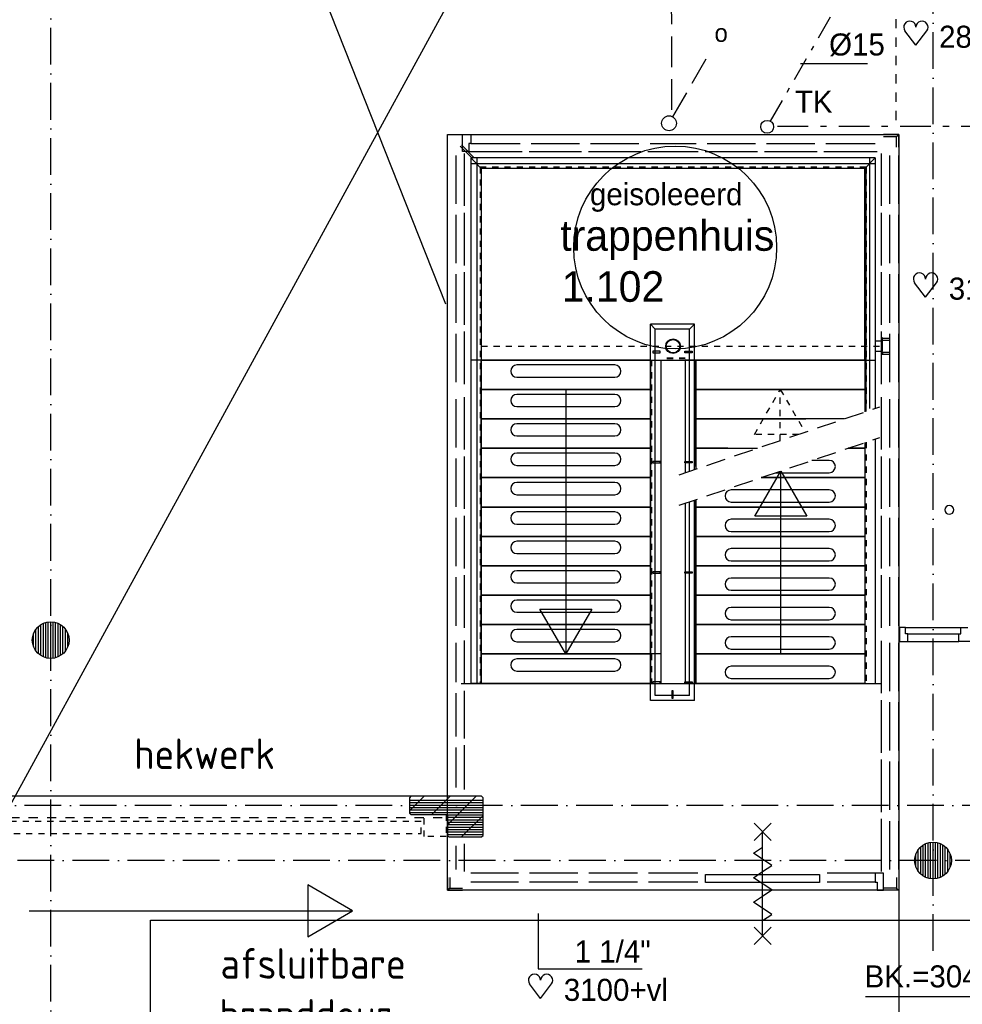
# Model space of a CAD drawing. Extents: x -41378 to 114803, y -24080 to 82188.
# Tile 70 of 137: x 49738 to 57430, y 43453 to 51493. Entities that reach past the tile are written whole.
import ezdxf
from ezdxf.enums import TextEntityAlignment as Align

# ---------------------------------------------------------------- set-up
doc = ezdxf.new("R2010")
doc.units = 0
doc.header["$LTSCALE"] = 50
for name, pattern in [('2322102', [45, 5, -2, 5, -2, 5, -2, 5, -2, 5, -2, 5, -5]), ('2322107', [2000, 1000, 1000]), ('2322109', [10, 5, -2, 1, -2]), ('DASHDOT', [9, 6, -1.5, 0, -1.5]), ('DASHED', [3, 1.5, -1.5]), ('HIDDEN', [2, 1, -1]), ('HIDDEN2', [4.7625, 3.175, -1.5875])]:
    doc.linetypes.add(name, pattern=pattern)
doc.layers.get('0').update_dxf_attribs({"linetype": 'CONTINUOUS'})
for name, color, linetype in [('AL$1----_ALGEMEEN', 7, 'CONTINUOUS'), ('AL$1----_MAATVOERING', 7, 'CONTINUOUS'), ('AL$1----_TEKST', 7, 'CONTINUOUS'), ('AL$2----_RENVOOI', 7, 'CONTINUOUS'), ('AL$7----_STRAMIEN', 1, 'DASHDOT'), ('AL23----_VLOEREN', 4, 'CONTINUOUS'), ('AL24----_TRAPPEN', 7, 'CONTINUOUS'), ('AL28----_KONSTRUKTIE', 3, 'CONTINUOUS'), ('AL29----_BOVENBOUW', 7, 'CONTINUOUS'), ('AL32----_BINNENKOZ', 7, 'CONTINUOUS'), ('AL32----_DRAAIRICHTING', 1, 'CONTINUOUS'), ('AL34----_BALUSTRADES', 4, 'DASHED'), ('AL65----_BEVEILIGING', 7, 'CONTINUOUS'), ('ALXA1---_RASTER50', 12, 'CONTINUOUS'), ('ALXAA---_GEWBETON', 12, 'CONTINUOUS'), ('ALXAB---_PREFABBETON', 1, 'CONTINUOUS'), ('BL$4----', 7, 'CONTINUOUS'), ('BOUW', 8, 'CONTINUOUS'), ('HEKWERKEN', 1, 'CONTINUOUS'), ('TRAPBEKLEDIG', 7, 'CONTINUOUS'), ('WL5233--', 4, 'CONTINUOUS'), ('WL524---', 4, 'CONTINUOUS'), ('WL531---', 4, 'CONTINUOUS'), ('WL561---', 4, 'CONTINUOUS'), ('WL561---_AANVOER', 4, 'CONTINUOUS'), ('WL5627--', 4, 'CONTINUOUS'), ('WL570---', 3, 'CONTINUOUS'), ('WM570---', 1, 'CONTINUOUS')]:
    doc.layers.add(name, color=color, linetype=linetype)
doc.layers.get('0').freeze()
doc.styles.add('BURO-018', font='BUROFONT.shx', dxfattribs={"height": 90})
doc.styles.add('BURO-025', font='BUROFONT.shx', dxfattribs={"height": 250})
doc.styles.get("Standard").update_dxf_attribs({"font": 'ISOCP'})

# ---------------------------------------------------------------- blocks, each defined once
blk = doc.blocks.new('LDV1123')
at = {"color": 0, "linetype": 'CONTINUOUS'}
for p, q in [((6.75, 11.691), (5.812, 10.068)), ((5.437, 9.418), (4.5, 7.794)), ((1.562, 2.706), (2.5, 4.33)), ((0.25, 0.433), (1.187, 2.057))]:
    blk.add_line(p, q, dxfattribs=at)
blk.add_lwpolyline([(6.75, 11.691, 0, 1, 0), (5.5, 9.526, 1, 1, 0)], format="xyseb", dxfattribs=at)
blk.add_circle((0, 0), 0.5, dxfattribs=at)
at = {"color": 0, "linetype": 'CONTINUOUS', "style": 'BURO-018'}
blk.add_attdef('LD_TEXT1', text='', height=1.8, dxfattribs=at).set_placement((3.5, 6.062), align=Align.MIDDLE)
blk = doc.blocks.new('LDV1109')
at = {"color": 0, "linetype": 'CONTINUOUS'}
for p, q in [((5.875, 10.176), (6.75, 11.691)), ((5.312, 9.202), (5.5, 9.526)), ((4, 6.928), (4.937, 8.552)), ((3.437, 5.954), (3.625, 6.279)), ((2.125, 3.681), (3.062, 5.304)), ((1.562, 2.706), (1.75, 3.031)), ((0.25, 0.433), (1.187, 2.057))]:
    blk.add_line(p, q, dxfattribs=at)
blk.add_lwpolyline([(6.75, 11.691, 0, 1, 0), (5.5, 9.526, 1, 1, 0)], format="xyseb", dxfattribs=at)
blk.add_circle((0, 0), 0.5, dxfattribs=at)
blk = doc.blocks.new('HART')
at = {"color": 1}
for q in [(-39.7, 52.4), (39.7, 52.4)]:
    blk.add_line((0, 0), q, dxfattribs=at)
for centre, start, end in [((-22.1, 65.7), 0, 217.1867), ((22.1, 65.7), 322.8133, 180)]:
    blk.add_arc(centre, 22.1, start, end, dxfattribs=at)

msp = doc.modelspace()

# ---------------------------------------------------------------- linework, layer by layer
at = {"layer": 'AL$1----_ALGEMEEN', "color": 8}
for p, q in [((54884.8, 48713.8), (53504.8, 48713.8)), ((53504.8, 48713.8), (54884.8, 48713.8)), ((53504.8, 48473.8), (53504.8, 48713.8)), ((54884.8, 48713.8), (54884.8, 48473.8)), ((56634.8, 48713.8), (55254.8, 48713.8)), ((55254.8, 48713.8), (56634.8, 48713.8)), ((55254.8, 48473.8), (55254.8, 48713.8)), ((56634.8, 48713.8), (56634.8, 48673.8)), ((56634.8, 48713.8), (56634.8, 48473.8)), ((56634.8, 48513.8), (56634.8, 48473.8)), ((53504.8, 48473.8), (54884.8, 48473.8)), ((53504.8, 48473.8), (54884.8, 48473.8)), ((53504.8, 48473.8), (54884.8, 48473.8)), ((53504.8, 48233.8), (53504.8, 48473.8)), ((54884.8, 48473.8), (53504.8, 48473.8)), ((54884.8, 48473.8), (54884.8, 48233.8)), ((55254.8, 48473.8), (56634.8, 48473.8)), ((55254.8, 48473.8), (56634.8, 48473.8)), ((55254.8, 48473.8), (56634.8, 48473.8)), ((56634.8, 48473.8), (55254.8, 48473.8)), ((55254.8, 48233.8), (55254.8, 48473.8)), ((56634.8, 48473.8), (56634.8, 48433.8)), ((56634.8, 48473.8), (56634.8, 48289.9)), ((53504.8, 48233.8), (54884.8, 48233.8)), ((53504.8, 48233.8), (54884.8, 48233.8)), ((53504.8, 48233.8), (54884.8, 48233.8)), ((53504.8, 47993.8), (53504.8, 48233.8)), ((54884.8, 48233.8), (53504.8, 48233.8)), ((54884.8, 48233.8), (54884.8, 47993.8)), ((55254.8, 48233.8), (56153.9, 48233.8)), ((55254.8, 48233.8), (56153.9, 48233.8)), ((56468.7, 48233.8), (55254.8, 48233.8)), ((55254.8, 47993.8), (55254.8, 48233.8)), ((55254.8, 48233.8), (56153.9, 48233.8)), ((53504.8, 47993.8), (54884.8, 47993.8)), ((53504.8, 47993.8), (54884.8, 47993.8)), ((54884.8, 47993.8), (53504.8, 47993.8)), ((53504.8, 47993.8), (54884.8, 47993.8)), ((53504.8, 47753.8), (53504.8, 47993.8)), ((54884.8, 47993.8), (54884.8, 47753.8)), ((55254.8, 47993.8), (55515.6, 47993.8)), ((55254.8, 47993.8), (55758.6, 47993.8)), ((55254.8, 47844.3), (55254.8, 47993.8)), ((55515.6, 47993.8), (55254.8, 47993.8)), ((56634.8, 47993.8), (56498.2, 47993.8)), ((56498.2, 47993.8), (56634.8, 47993.8)), ((56634.8, 47993.8), (56634.8, 47753.8)), ((53504.8, 47753.8), (54884.8, 47753.8)), ((53504.8, 47753.8), (54884.8, 47753.8)), ((53504.8, 47753.8), (54884.8, 47753.8)), ((53504.8, 47513.8), (53504.8, 47753.8)), ((54884.8, 47753.8), (53504.8, 47753.8)), ((54884.8, 47753.8), (54884.8, 47513.8)), ((55788.2, 47753.8), (56634.8, 47753.8)), ((55788.2, 47753.8), (56634.8, 47753.8)), ((55788.2, 47753.8), (56634.8, 47753.8)), ((56634.8, 47753.8), (55788.2, 47753.8)), ((56634.8, 47753.8), (56634.8, 47513.8)), ((55254.8, 47513.8), (55254.8, 47573.5)), ((53504.8, 47513.8), (54884.8, 47513.8)), ((53504.8, 47513.8), (54884.8, 47513.8)), ((54884.8, 47513.8), (53504.8, 47513.8)), ((53504.8, 47513.8), (54884.8, 47513.8)), ((53504.8, 47273.8), (53504.8, 47513.8)), ((54884.8, 47513.8), (54884.8, 47273.8)), ((55254.8, 47513.8), (56634.8, 47513.8)), ((55254.8, 47513.8), (56634.8, 47513.8)), ((56634.8, 47513.8), (55254.8, 47513.8)), ((55254.8, 47513.8), (56634.8, 47513.8)), ((55254.8, 47273.8), (55254.8, 47513.8)), ((56634.8, 47513.8), (56634.8, 47273.8)), ((53504.8, 47273.8), (54884.8, 47273.8)), ((53504.8, 47273.8), (54884.8, 47273.8)), ((53504.8, 47273.8), (54884.8, 47273.8)), ((53504.8, 47033.8), (53504.8, 47273.8)), ((54884.8, 47273.8), (53504.8, 47273.8)), ((54884.8, 47273.8), (54884.8, 47033.8)), ((55254.8, 47273.8), (56634.8, 47273.8)), ((55254.8, 47273.8), (56634.8, 47273.8)), ((56634.8, 47273.8), (55254.8, 47273.8)), ((55254.8, 47273.8), (56634.8, 47273.8)), ((55254.8, 47033.8), (55254.8, 47273.8)), ((56634.8, 47273.8), (56634.8, 47033.8)), ((53504.8, 47033.8), (54884.8, 47033.8)), ((53504.8, 47033.8), (54884.8, 47033.8)), ((54884.8, 47033.8), (53504.8, 47033.8)), ((53504.8, 47033.8), (54884.8, 47033.8)), ((53504.8, 46793.8), (53504.8, 47033.8)), ((54884.8, 47033.8), (54884.8, 46793.8)), ((55254.8, 47033.8), (56634.8, 47033.8)), ((55254.8, 47033.8), (56634.8, 47033.8)), ((56634.8, 47033.8), (55254.8, 47033.8)), ((55254.8, 47033.8), (56634.8, 47033.8)), ((55254.8, 46793.8), (55254.8, 47033.8)), ((56634.8, 47033.8), (56634.8, 46793.8)), ((53504.8, 46793.8), (54884.8, 46793.8)), ((53504.8, 46793.8), (54884.8, 46793.8)), ((54884.8, 46793.8), (53504.8, 46793.8)), ((53504.8, 46793.8), (54884.8, 46793.8)), ((53504.8, 46553.8), (53504.8, 46793.8)), ((54884.8, 46793.8), (54884.8, 46553.8)), ((55254.8, 46793.8), (56634.8, 46793.8)), ((55254.8, 46793.8), (56634.8, 46793.8)), ((55254.8, 46793.8), (56634.8, 46793.8)), ((55254.8, 46553.8), (55254.8, 46793.8)), ((56634.8, 46793.8), (55254.8, 46793.8)), ((56634.8, 46793.8), (56634.8, 46553.8)), ((53504.8, 46553.8), (54884.8, 46553.8)), ((53504.8, 46553.8), (54884.8, 46553.8)), ((53504.8, 46553.8), (54884.8, 46553.8)), ((53504.8, 46313.8), (53504.8, 46553.8)), ((54884.8, 46553.8), (53504.8, 46553.8)), ((54884.8, 46553.8), (54884.8, 46313.8)), ((55254.8, 46553.8), (56634.8, 46553.8)), ((55254.8, 46553.8), (56634.8, 46553.8)), ((55254.8, 46553.8), (56634.8, 46553.8)), ((55254.8, 46313.8), (55254.8, 46553.8)), ((56634.8, 46553.8), (55254.8, 46553.8)), ((56634.8, 46553.8), (56634.8, 46313.8)), ((53504.8, 46313.8), (54884.8, 46313.8)), ((53504.8, 46313.8), (54884.8, 46313.8)), ((54884.8, 46313.8), (53504.8, 46313.8)), ((53504.8, 46313.8), (54884.8, 46313.8)), ((53504.8, 46073.8), (53504.8, 46313.8)), ((54884.8, 46313.8), (54884.8, 46073.8)), ((55254.8, 46313.8), (56634.8, 46313.8)), ((55254.8, 46313.8), (56634.8, 46313.8)), ((55254.8, 46313.8), (56634.8, 46313.8)), ((55254.8, 46073.8), (55254.8, 46313.8)), ((56634.8, 46313.8), (55254.8, 46313.8)), ((56634.8, 46313.8), (56634.8, 46073.8)), ((54884.8, 46073.8), (53504.8, 46073.8)), ((54884.8, 46073.8), (53504.8, 46073.8)), ((56634.8, 46073.8), (55254.8, 46073.8)), ((56634.8, 46073.8), (55254.8, 46073.8))]:
    msp.add_line(p, q, dxfattribs=at)
msp.add_circle((55086.9, 49632.7), 828.1, dxfattribs=at)
at = {"layer": 'AL$1----_MAATVOERING', "color": 8}
for p, q in [((53228.8, 44383.8), (53228.8, 50554.8)), ((53228.8, 50554.8), (56910.8, 50554.8)), ((56910.8, 50554.8), (56910.8, 44383.8)), ((54969.8, 48713.8), (55169.8, 48713.8)), ((56910.8, 44383.8), (53228.8, 44383.8))]:
    msp.add_line(p, q, dxfattribs=at)
at = {"layer": 'AL$1----_MAATVOERING', "color": 8, "linetype": 'HIDDEN'}
for p, q in [((55169.8, 48729.8), (54969.8, 48729.8)), ((55169.8, 48723.8), (54969.8, 48723.8))]:
    msp.add_line(p, q, dxfattribs=at)
at = {"layer": 'AL$2----_RENVOOI', "color": 8, "linetype": 'CONTINUOUS'}
for start, end in [(0, 180), (180, 0)]:
    msp.add_arc((57323.8, 47490), 36, start, end, dxfattribs=at)
at = {"layer": 'AL$7----_STRAMIEN', "color": 1}
for p, q in [((49991, 10167.3), (49991, 64727.3)), ((112191.2, 45077.3), (-30903.4, 45077.3)), ((112582.7, 44627.3), (-30110.1, 44627.3))]:
    msp.add_line(p, q, dxfattribs=at)
msp.add_lwpolyline([(57191, 43889.1), (57191, 80064.7)], dxfattribs=at)
at = {"layer": 'AL23----_VLOEREN', "color": 8}
for p, q in [((53216.8, 49171.4), (49661, 58145.3)), ((49661, 45077.3), (56790.8, 58145.3))]:
    msp.add_line(p, q, dxfattribs=at)
at = {"layer": 'AL24----_TRAPPEN', "color": 8}
for p, q in [((53419.8, 50363.8), (53419.8, 46073.8)), ((53504.8, 50278.8), (53419.8, 50363.8)), ((53467.8, 50363.8), (53467.8, 46073.8)), ((56671.8, 50363.8), (56671.8, 48318.7)), ((56719.8, 50363.8), (56719.8, 48318.7)), ((53504.8, 50278.8), (53504.8, 46073.8)), ((56634.8, 50278.8), (56634.8, 48289.9)), ((54884.8, 48713.8), (54884.8, 46073.8)), ((54969.8, 48713.8), (54969.8, 46073.8)), ((55169.8, 48713.8), (55169.8, 47794.7)), ((55254.8, 48713.8), (55254.8, 47823.5)), ((54194.8, 48473.8), (54194.8, 46313.8)), ((56634.8, 48039.9), (56634.8, 46073.8)), ((56719.8, 48068.7), (56719.8, 46073.8)), ((55737.1, 47438.9), (55948.7, 47805.5)), ((55948.7, 47805.5), (56160.3, 47438.9)), ((55948.7, 46313.8), (55948.7, 47805.5)), ((55169.8, 47544.7), (55169.8, 46073.8)), ((55254.8, 47573.5), (55254.8, 46073.8)), ((56160.3, 47438.9), (55737.1, 47438.9)), ((54194.8, 46313.8), (53983.2, 46680.3)), ((53983.2, 46680.3), (54406.4, 46680.3)), ((54406.4, 46680.3), (54194.8, 46313.8)), ((52455.1, 44215.7), (52088.6, 44427.3)), ((52088.6, 44427.3), (52088.6, 44004.1)), ((49815.1, 44215.7), (52455.1, 44215.7)), ((52088.6, 44004.1), (52455.1, 44215.7))]:
    msp.add_line(p, q, dxfattribs=at)
at = {"layer": 'AL24----_TRAPPEN', "color": 8, "linetype": 'HIDDEN'}
for p, q in [((56644.3, 50288.3), (53495.3, 50288.3)), ((53495.3, 50288.3), (53495.3, 46073.8)), ((56644.3, 50288.3), (56644.3, 48359.3)), ((54894.3, 48713.8), (54894.3, 46073.8)), ((55245.3, 48713.8), (55245.3, 47892.1)), ((55733.2, 48107.2), (55944.8, 48473.8)), ((55944.8, 48473.8), (56147, 48125.1)), ((55944.8, 48056.7), (55944.8, 48473.8)), ((56094.3, 48107.2), (55733.2, 48107.2)), ((56644.3, 48043.2), (56644.3, 46073.8)), ((55245.3, 47570.3), (55245.3, 46073.8))]:
    msp.add_line(p, q, dxfattribs=at)
at = {"layer": 'AL28----_KONSTRUKTIE', "color": 8}
for p, q in [((53332.4, 50460.5), (53431.8, 50359.2)), ((53343.1, 50471), (53442.3, 50370)), ((52930.8, 45152.3), (49591, 45152.3)), ((52930.8, 45152.3), (52918.8, 45140.3)), ((52918.8, 45140.3), (52918.8, 45014.3)), ((53506.8, 45152.3), (52930.8, 45152.3)), ((53518.8, 45140.3), (53506.8, 45152.3)), ((53518.8, 44832.3), (53518.8, 45140.3)), ((52918.8, 45014.3), (52930.8, 45002.3)), ((52930.8, 45002.3), (53228.8, 45002.3)), ((53228.8, 45002.3), (53228.8, 44832.3)), ((53228.8, 44832.3), (53240.8, 44820.3)), ((53240.8, 44820.3), (53506.8, 44820.3)), ((53506.8, 44820.3), (53518.8, 44832.3))]:
    msp.add_line(p, q, dxfattribs=at)
for centre, radius in [((55069.8, 48826.8), 60), ((55069.8, 48826.8), 55), ((49991, 46427.3), 150), ((57191, 44627.3), 150)]:
    msp.add_circle(centre, radius, dxfattribs=at)
at = {"layer": 'AL29----_BOVENBOUW', "color": 8}
for p, q in [((56719.8, 50363.8), (53419.8, 50363.8)), ((56719.8, 50363.8), (56634.8, 50278.8)), ((56719.8, 50315.8), (53419.8, 50315.8)), ((56634.8, 50278.8), (53504.8, 50278.8)), ((53504.8, 50278.8), (53504.8, 48713.8)), ((56634.8, 48713.8), (56634.8, 50278.8)), ((56779.8, 48895.3), (56769.8, 48895.3)), ((56769.8, 48895.3), (56769.8, 48873.3)), ((56779.8, 48873.3), (56779.8, 48895.3)), ((56779.8, 48866.8), (56719.8, 48866.8)), ((56719.8, 48866.8), (56719.8, 48786.8)), ((56769.8, 48873.3), (56779.8, 48873.3)), ((56779.8, 48786.8), (56779.8, 48866.8)), ((56719.8, 48786.8), (56779.8, 48786.8)), ((56769.8, 48758.3), (56769.8, 48780.3)), ((56769.8, 48780.3), (56779.8, 48780.3)), ((56779.8, 48758.3), (56769.8, 48758.3)), ((56779.8, 48780.3), (56779.8, 48758.3)), ((53504.8, 48713.8), (53419.8, 48713.8)), ((53504.8, 48713.8), (56634.8, 48713.8)), ((54884.8, 48713.8), (54969.8, 48713.8)), ((55254.8, 48713.8), (55169.8, 48713.8)), ((56634.8, 48713.8), (56719.8, 48713.8)), ((54969.8, 46313.8), (54884.8, 46313.8)), ((53339.8, 46073.8), (56771.8, 46073.8)), ((53504.8, 46073.8), (53419.8, 46073.8)), ((54884.8, 46073.8), (54969.8, 46073.8)), ((55254.8, 46073.8), (55169.8, 46073.8)), ((56634.8, 46073.8), (56719.8, 46073.8))]:
    msp.add_line(p, q, dxfattribs=at)
at = {"layer": 'AL29----_BOVENBOUW', "color": 8, "linetype": 'HIDDEN'}
for p, q in [((56719.8, 48926.8), (56719.8, 48726.8)), ((56779.8, 48892.3), (56859.8, 48892.3)), ((53504.8, 48826.8), (56799.8, 48826.8)), ((56779.8, 48876.3), (56859.8, 48876.3)), ((56779.8, 48777.3), (56859.8, 48777.3)), ((56779.8, 48761.3), (56859.8, 48761.3))]:
    msp.add_line(p, q, dxfattribs=at)
at = {"layer": 'AL29----_BOVENBOUW', "color": 8, "linetype": 'HIDDEN2'}
for p, q in [((55119.6, 47777.8), (56758.3, 48331.7)), ((55119.6, 47527.8), (56758.3, 48081.7))]:
    msp.add_line(p, q, dxfattribs=at)
at = {"layer": 'AL32----_BINNENKOZ', "color": 8}
for p, q in [((53352.6, 50506.8), (53352.6, 50554.8)), ((53352.6, 50554.8), (53419.6, 50554.8)), ((53352.6, 50439.8), (53352.6, 50506.8)), ((53352.6, 50506.8), (53352.6, 50506.8)), ((53419.6, 50554.8), (53821.6, 50554.8)), ((53419.6, 50554.8), (53419.6, 50482.8)), ((53911.6, 50554.8), (54306.6, 50554.8)), ((54396.6, 50554.8), (54791.6, 50554.8)), ((54881.6, 50554.8), (55257.6, 50554.8)), ((55347.6, 50554.8), (55742.6, 50554.8)), ((55832.6, 50554.8), (56227.6, 50554.8)), ((56317.6, 50554.8), (56719.6, 50554.8)), ((56910.8, 50554.8), (56787, 50554.8)), ((56892.8, 50536.8), (56787, 50536.8)), ((56892.8, 50536.8), (56910.8, 50554.8)), ((56892.8, 50450.8), (56892.8, 50536.8)), ((56910.8, 50450.8), (56910.8, 50554.8)), ((53352.6, 50415.8), (53352.6, 50439.8)), ((53352.6, 50439.8), (53352.6, 50439.8)), ((53402.6, 50415.8), (53352.6, 50415.8)), ((53419.6, 50482.8), (53402.6, 50482.8)), ((53402.6, 50482.8), (53402.6, 50415.8)), ((53402.6, 50415.8), (53838.6, 50415.8)), ((53419.6, 50482.8), (53821.6, 50482.8)), ((53894.6, 50415.8), (54323.6, 50415.8)), ((53911.6, 50482.8), (54306.6, 50482.8)), ((54379.6, 50415.8), (54808.6, 50415.8)), ((54396.6, 50482.8), (54791.6, 50482.8)), ((54864.6, 50415.8), (55274.6, 50415.8)), ((54881.6, 50482.8), (55257.6, 50482.8)), ((55330.6, 50415.8), (55759.6, 50415.8)), ((55347.6, 50482.8), (55742.6, 50482.8)), ((55815.6, 50415.8), (56244.6, 50415.8)), ((55832.6, 50482.8), (56227.6, 50482.8)), ((56300.6, 50415.8), (56736.6, 50415.8)), ((56317.6, 50482.8), (56719.6, 50482.8)), ((53228.8, 49988.8), (53228.8, 50383.8)), ((53300.8, 49988.8), (53300.8, 50383.8)), ((53367.8, 49971.8), (53367.8, 50400.8)), ((56771.8, 49971.8), (56771.8, 50400.8)), ((56838.8, 49988.8), (56838.8, 50383.8)), ((56910.8, 49988.8), (56910.8, 50383.8)), ((53228.8, 49503.8), (53228.8, 49898.8)), ((53300.8, 49503.8), (53300.8, 49898.8)), ((53367.8, 49486.8), (53367.8, 49915.8)), ((56771.8, 49486.8), (56771.8, 49915.8)), ((56838.8, 49503.8), (56838.8, 49898.8)), ((56910.8, 49503.8), (56910.8, 49898.8)), ((53228.8, 49018.8), (53228.8, 49413.8)), ((53300.8, 49018.8), (53300.8, 49413.8)), ((53367.8, 49001.8), (53367.8, 49430.8)), ((56771.8, 49001.8), (56771.8, 49430.8)), ((56838.8, 49018.8), (56838.8, 49413.8)), ((56910.8, 49018.8), (56910.8, 49413.8)), ((53228.8, 48533.8), (53228.8, 48928.8)), ((53300.8, 48533.8), (53300.8, 48928.8)), ((53367.8, 48516.8), (53367.8, 48945.8)), ((56771.8, 48516.8), (56771.8, 48945.8)), ((56838.8, 48533.8), (56838.8, 48928.8)), ((56910.8, 48533.8), (56910.8, 48928.8)), ((53367.6, 47982.8), (53367.6, 48411.8)), ((56771.8, 47982.8), (56771.8, 48411.8)), ((53228.6, 47999.8), (53228.6, 48394.8)), ((53300.6, 47999.8), (53300.6, 48394.8)), ((56838.8, 47999.8), (56838.8, 48394.8)), ((56910.8, 47999.8), (56910.8, 48394.8)), ((53367.6, 47497.8), (53367.6, 47926.8)), ((56771.8, 47497.8), (56771.8, 47926.8)), ((53228.6, 47514.8), (53228.6, 47909.8)), ((53300.6, 47514.8), (53300.6, 47909.8)), ((56838.8, 47514.8), (56838.8, 47909.8)), ((56910.8, 47514.8), (56910.8, 47909.8)), ((53367.6, 47012.8), (53367.6, 47441.8)), ((56771.8, 47012.8), (56771.8, 47441.8)), ((53228.6, 47029.8), (53228.6, 47424.8)), ((53300.6, 47029.8), (53300.6, 47424.8)), ((56838.8, 47029.8), (56838.8, 47424.8)), ((56910.8, 47029.8), (56910.8, 47424.8)), ((53367.6, 46527.8), (53367.6, 46956.8)), ((56771.8, 46527.8), (56771.8, 46956.8)), ((53228.6, 46544.8), (53228.6, 46939.8)), ((53300.6, 46544.8), (53300.6, 46939.8)), ((56838.8, 46544.8), (56838.8, 46939.8)), ((56910.8, 46544.8), (56910.8, 46939.8)), ((56917.8, 46529.8), (56917.8, 46415.8)), ((56967.8, 46529.8), (56917.8, 46529.8)), ((56967.8, 46529.8), (57419.3, 46529.8)), ((56967.8, 46478.8), (56967.8, 46529.8)), ((56984.8, 46478.8), (56967.8, 46478.8)), ((56984.8, 46478.8), (57402.3, 46478.8)), ((56984.8, 46415.8), (56984.8, 46478.8)), ((57402.3, 46415.8), (57402.3, 46478.8)), ((57402.3, 46478.8), (57419.3, 46478.8)), ((57419.3, 46529.8), (57475.3, 46529.8)), ((57419.3, 46478.8), (57419.3, 46529.8)), ((57419.3, 46529.8), (57475.3, 46529.8)), ((53228.6, 46084.7), (53228.6, 46405.8)), ((53300.6, 46084.7), (53300.6, 46405.8)), ((53367.6, 46067.7), (53367.6, 46422.8)), ((56771.8, 45992.8), (56771.8, 46421.8)), ((56838.8, 46009.8), (56838.8, 46404.8)), ((56910.8, 46009.8), (56910.8, 46404.8)), ((56917.8, 46415.8), (56984.8, 46415.8)), ((56984.8, 46415.8), (57402.3, 46415.8)), ((57492.3, 46415.8), (57402.3, 46415.8)), ((53228.6, 45640.7), (53228.6, 45994.7)), ((53300.6, 45640.7), (53300.6, 45994.7)), ((53367.6, 45623.7), (53367.6, 46011.7)), ((56771.8, 45507.8), (56771.8, 45936.8)), ((56838.8, 45524.8), (56838.8, 45919.8)), ((56910.8, 45524.8), (56910.8, 45919.8)), ((53228.6, 45224.3), (53228.6, 45550.7)), ((53300.6, 45224.3), (53300.6, 45550.7)), ((53367.6, 45207.3), (53367.6, 45567.7)), ((56771.8, 45022.8), (56771.8, 45451.8)), ((56838.8, 45039.8), (56838.8, 45434.8)), ((56910.8, 45039.8), (56910.8, 45434.8)), ((56771.8, 44537.8), (56771.8, 44966.8)), ((56838.8, 44554.8), (56838.8, 44949.8)), ((56910.8, 44554.8), (56910.8, 44949.8)), ((53228.8, 44554.8), (53228.8, 44747.3)), ((53300.8, 44554.8), (53300.8, 44747.3)), ((53367.8, 44537.8), (53367.8, 44764.3)), ((53228.8, 44487.8), (53228.8, 44383.8)), ((53246.8, 44487.8), (53246.8, 44401.8)), ((53808.6, 44522.8), (53419.6, 44522.8)), ((54293.6, 44522.8), (53898.6, 44522.8)), ((54778.6, 44522.8), (54383.6, 44522.8)), ((55272.6, 44522.8), (54868.6, 44522.8)), ((55335.6, 44446.8), (55335.6, 44512.8)), ((55335.6, 44512.8), (56265.6, 44512.8)), ((56265.6, 44512.8), (56265.6, 44446.8)), ((56719.6, 44522.8), (56328.6, 44522.8)), ((56786.6, 44522.8), (56719.6, 44522.8)), ((56719.6, 44522.8), (56719.6, 44450.8)), ((56786.6, 44474.8), (56786.6, 44522.8)), ((56786.6, 44407.8), (56786.6, 44474.8)), ((56786.6, 44474.8), (56786.6, 44474.8)), ((56892.8, 44487.8), (56892.8, 44401.8)), ((56910.8, 44487.8), (56910.8, 44383.8)), ((53246.8, 44401.8), (53228.8, 44383.8)), ((53228.8, 44383.8), (53352.6, 44383.8)), ((53246.8, 44401.8), (53352.6, 44401.8)), ((53825.6, 44383.8), (53402.6, 44383.8)), ((53808.6, 44450.8), (53419.6, 44450.8)), ((54310.6, 44383.8), (53881.6, 44383.8)), ((54293.6, 44450.8), (53898.6, 44450.8)), ((54795.6, 44383.8), (54366.6, 44383.8)), ((54778.6, 44450.8), (54383.6, 44450.8)), ((55285.6, 44383.8), (54851.6, 44383.8)), ((55272.6, 44450.8), (54868.6, 44450.8)), ((56265.6, 44446.8), (55335.6, 44446.8)), ((56736.6, 44383.8), (56315.6, 44383.8)), ((56719.6, 44450.8), (56328.6, 44450.8)), ((56719.6, 44450.8), (56736.6, 44450.8)), ((56736.6, 44450.8), (56736.6, 44383.8)), ((56736.6, 44383.8), (56786.6, 44383.8)), ((56786.6, 44383.8), (56786.6, 44407.8)), ((56786.6, 44407.8), (56786.6, 44407.8)), ((56892.8, 44401.8), (56787, 44401.8)), ((56910.8, 44383.8), (56787, 44383.8)), ((56892.8, 44401.8), (56910.8, 44383.8))]:
    msp.add_line(p, q, dxfattribs=at)
at = {"layer": 'AL32----_BINNENKOZ', "color": 8, "linetype": 'HIDDEN'}
for p, q in [((53013.2, 44947), (49091, 44947)), ((53013.2, 44847), (53013.2, 44947)), ((53038.7, 44822.3), (53038.7, 45002.3)), ((53038.7, 45002.3), (53218.7, 45002.3)), ((53218.7, 45002.3), (53218.7, 44822.3)), ((49091, 44847), (53013.2, 44847)), ((53218.7, 44822.3), (53038.7, 44822.3))]:
    msp.add_line(p, q, dxfattribs=at)
at = {"layer": 'AL32----_DRAAIRICHTING', "color": 8}
msp.add_line((56910.8, 44383.8), (56910.8, 37828.9), dxfattribs=at)
at = {"layer": 'AL34----_BALUSTRADES', "color": 8}
for p, q in [((56890.8, 50672.6), (56890.8, 58145.3)), ((49661, 44977.3), (53216.8, 44977.3))]:
    msp.add_line(p, q, dxfattribs=at)
at = {"layer": 'AL65----_BEVEILIGING', "color": 8, "linetype": 'CONTINUOUS'}
for points in [[(55870.6, 44791.8), (55730.6, 44931.8)], [(55730.6, 44791.8), (55870.6, 44931.8)], [(55800.6, 44011.8), (55800.6, 44861.8)], [(55800.6, 44536.8), (55875.6, 44586.8), (55725.6, 44686.8), (55800.6, 44736.8)], [(55800.6, 44336.8), (55875.6, 44386.8), (55725.6, 44486.8), (55800.6, 44536.8)], [(55800.6, 44136.8), (55875.6, 44186.8), (55725.6, 44286.8), (55800.6, 44336.8)], [(55870.6, 43941.8), (55730.6, 44081.8)], [(55730.6, 43941.8), (55870.6, 44081.8)]]:
    msp.add_lwpolyline(points, dxfattribs=at)
at = {"layer": 'ALXA1---_RASTER50', "color": 8}
for p, q in [((52918.8, 45120.3), (53518.8, 45120.3)), ((52918.8, 45100.3), (53518.8, 45100.3)), ((52918.8, 45080.3), (53518.8, 45080.3)), ((52918.8, 45060.3), (53518.8, 45060.3)), ((52918.8, 45040.3), (53518.8, 45040.3)), ((52918.8, 45020.3), (53518.8, 45020.3)), ((53228.8, 45000.3), (53518.8, 45000.3)), ((53228.8, 44980.3), (53518.8, 44980.3)), ((53228.8, 44960.3), (53518.8, 44960.3)), ((53228.8, 44940.3), (53518.8, 44940.3)), ((53228.8, 44920.3), (53518.8, 44920.3)), ((53228.8, 44900.3), (53518.8, 44900.3)), ((53228.8, 44880.3), (53518.8, 44880.3)), ((53228.8, 44860.3), (53518.8, 44860.3)), ((53228.8, 44840.3), (53518.8, 44840.3))]:
    msp.add_line(p, q, dxfattribs=at)
at = {"layer": 'ALXAA---_GEWBETON', "color": 8}
for p, q in [((49911, 46300.4), (49911, 46554.2)), ((49931, 46289.9), (49931, 46564.8)), ((49951, 46282.8), (49951, 46571.9)), ((49971, 46278.7), (49971, 46576)), ((49991, 46277.3), (49991, 46577.3)), ((50011, 46278.7), (50011, 46576)), ((50031, 46282.8), (50031, 46571.9)), ((50051, 46289.9), (50051, 46564.8)), ((50071, 46300.4), (50071, 46554.2)), ((49851, 46373.5), (49851, 46481.2)), ((49871, 46337.3), (49871, 46517.3)), ((49891, 46315.5), (49891, 46539.1)), ((50091, 46315.5), (50091, 46539.1)), ((50111, 46337.3), (50111, 46517.3)), ((50131, 46373.5), (50131, 46481.2)), ((57071, 44537.3), (57071, 44717.3)), ((57091, 44515.5), (57091, 44739.1)), ((57111, 44500.4), (57111, 44754.2)), ((57131, 44489.9), (57131, 44764.8)), ((57151, 44482.8), (57151, 44771.9)), ((57171, 44478.7), (57171, 44776)), ((57191, 44477.3), (57191, 44777.3)), ((57211, 44478.7), (57211, 44776)), ((57231, 44482.8), (57231, 44771.9)), ((57251, 44489.9), (57251, 44764.8)), ((57271, 44500.4), (57271, 44754.2)), ((57291, 44515.5), (57291, 44739.1)), ((57311, 44537.3), (57311, 44717.3)), ((57051, 44573.5), (57051, 44681.2)), ((57331, 44573.5), (57331, 44681.2))]:
    msp.add_line(p, q, dxfattribs=at)
at = {"layer": 'ALXAB---_PREFABBETON', "color": 8}
for p, q in [((52918.8, 45032.5), (53038.7, 45152.3)), ((53100.8, 45002.3), (53250.8, 45152.3)), ((53228.8, 44918.2), (53462.9, 45152.3)), ((53343.1, 44820.3), (53518.8, 44996.1))]:
    msp.add_line(p, q, dxfattribs=at)
at = {"layer": 'HEKWERKEN', "color": 8}
for p, q in [((56644.3, 48293.2), (56644.3, 50283.8)), ((55244.8, 49006.8), (54884.8, 49006.8)), ((54924.8, 48966.8), (54884.8, 49006.8)), ((54884.8, 45933.8), (54884.8, 49006.8)), ((55204.8, 48966.8), (54924.8, 48966.8)), ((54924.8, 45973.8), (54924.8, 48966.8)), ((55244.8, 49006.8), (55204.8, 48966.8)), ((55204.8, 47806.6), (55204.8, 48966.8)), ((55244.8, 47820.1), (55244.8, 49006.8)), ((54904.8, 48785.8), (54904.8, 48773.8)), ((54964.8, 48785.8), (54904.8, 48785.8)), ((54904.8, 48773.8), (54964.8, 48773.8)), ((54964.8, 48773.8), (54964.8, 48785.8)), ((55164.8, 48773.8), (55164.8, 48785.8)), ((55164.8, 48785.8), (55224.8, 48785.8)), ((55224.8, 48773.8), (55164.8, 48773.8)), ((55224.8, 48785.8), (55224.8, 48773.8)), ((54904.8, 47885.8), (54904.8, 47873.8)), ((54964.8, 47885.8), (54904.8, 47885.8)), ((54904.8, 47873.8), (54964.8, 47873.8)), ((54964.8, 47873.8), (54964.8, 47885.8)), ((55164.8, 47873.8), (55164.8, 47885.8)), ((55164.8, 47885.8), (55224.8, 47885.8)), ((55224.8, 47873.8), (55164.8, 47873.8)), ((55224.8, 47885.8), (55224.8, 47873.8)), ((55204.8, 45973.8), (55204.8, 47556.6)), ((55244.8, 45933.8), (55244.8, 47570.1)), ((54904.8, 46985.8), (54904.8, 46973.8)), ((54964.8, 46985.8), (54904.8, 46985.8)), ((54904.8, 46973.8), (54964.8, 46973.8)), ((54964.8, 46973.8), (54964.8, 46985.8)), ((55164.8, 46973.8), (55164.8, 46985.8)), ((55164.8, 46985.8), (55224.8, 46985.8)), ((55224.8, 46973.8), (55164.8, 46973.8)), ((55224.8, 46985.8), (55224.8, 46973.8)), ((54904.8, 46085.8), (54904.8, 46073.8)), ((54964.8, 46085.8), (54904.8, 46085.8)), ((54904.8, 46073.8), (54964.8, 46073.8)), ((54964.8, 46073.8), (54964.8, 46085.8)), ((55164.8, 46073.8), (55164.8, 46085.8)), ((55164.8, 46085.8), (55224.8, 46085.8)), ((55224.8, 46073.8), (55164.8, 46073.8)), ((55224.8, 46085.8), (55224.8, 46073.8)), ((55070.9, 46013.8), (55058.9, 46013.8)), ((55058.9, 46013.8), (55058.9, 45953.8)), ((55070.9, 45953.8), (55070.9, 46013.8)), ((55244.8, 45933.8), (54884.8, 45933.8)), ((55204.8, 45973.8), (54924.8, 45973.8)), ((55058.9, 45953.8), (55070.9, 45953.8))]:
    msp.add_line(p, q, dxfattribs=at)
at = {"layer": 'TRAPBEKLEDIG', "color": 8}
for p, q in [((54594.8, 48673.8), (53794.8, 48673.8)), ((53794.8, 48573.8), (54594.8, 48573.8)), ((54594.8, 48433.8), (53794.8, 48433.8)), ((53794.8, 48333.8), (54594.8, 48333.8)), ((54594.8, 48193.8), (53794.8, 48193.8)), ((53794.8, 48093.8), (54594.8, 48093.8)), ((54594.8, 47953.8), (53794.8, 47953.8)), ((53794.8, 47853.8), (54594.8, 47853.8)), ((56344.8, 47893.8), (56202.4, 47893.8)), ((55906.6, 47793.8), (56344.8, 47793.8)), ((54594.8, 47713.8), (53794.8, 47713.8)), ((53794.8, 47613.8), (54594.8, 47613.8)), ((56344.8, 47653.8), (55544.8, 47653.8)), ((55544.8, 47553.8), (56344.8, 47553.8)), ((54594.8, 47473.8), (53794.8, 47473.8)), ((53794.8, 47373.8), (54594.8, 47373.8)), ((56344.8, 47413.8), (55544.8, 47413.8)), ((55544.8, 47313.8), (56344.8, 47313.8)), ((54594.8, 47233.8), (53794.8, 47233.8)), ((53794.8, 47133.8), (54594.8, 47133.8)), ((56344.8, 47173.8), (55544.8, 47173.8)), ((55544.8, 47073.8), (56344.8, 47073.8)), ((54594.8, 46993.8), (53794.8, 46993.8)), ((53794.8, 46893.8), (54594.8, 46893.8)), ((56344.8, 46933.8), (55544.8, 46933.8)), ((55544.8, 46833.8), (56344.8, 46833.8)), ((54594.8, 46753.8), (53794.8, 46753.8)), ((53794.8, 46653.8), (54594.8, 46653.8)), ((56344.8, 46693.8), (55544.8, 46693.8)), ((55544.8, 46593.8), (56344.8, 46593.8)), ((54594.8, 46513.8), (53794.8, 46513.8)), ((53794.8, 46413.8), (54594.8, 46413.8)), ((56344.8, 46453.8), (55544.8, 46453.8)), ((55544.8, 46353.8), (56344.8, 46353.8)), ((54594.8, 46273.8), (53794.8, 46273.8)), ((53794.8, 46173.8), (54594.8, 46173.8)), ((56344.8, 46213.8), (55544.8, 46213.8)), ((55544.8, 46113.8), (56344.8, 46113.8))]:
    msp.add_line(p, q, dxfattribs=at)
for centre, start, end in [((53794.8, 48623.8), 90, 270), ((54594.8, 48623.8), 270, 90), ((53794.8, 48383.8), 90, 270), ((54594.8, 48383.8), 270, 90), ((53794.8, 48143.8), 90, 270), ((54594.8, 48143.8), 270, 90), ((53794.8, 47903.8), 90, 270), ((54594.8, 47903.8), 270, 90), ((56344.8, 47843.8), 270, 90), ((53794.8, 47663.8), 90, 270), ((54594.8, 47663.8), 270, 90), ((55544.8, 47603.8), 90, 270), ((56344.8, 47603.8), 270, 90), ((53794.8, 47423.8), 90, 270), ((54594.8, 47423.8), 270, 90), ((55544.8, 47363.8), 90, 270), ((56344.8, 47363.8), 270, 90), ((53794.8, 47183.8), 90, 270), ((54594.8, 47183.8), 270, 90), ((55544.8, 47123.8), 90, 270), ((56344.8, 47123.8), 270, 90), ((53794.8, 46943.8), 90, 270), ((54594.8, 46943.8), 270, 90), ((55544.8, 46883.8), 90, 270), ((56344.8, 46883.8), 270, 90), ((53794.8, 46703.8), 90, 270), ((54594.8, 46703.8), 270, 90), ((55544.8, 46643.8), 90, 270), ((56344.8, 46643.8), 270, 90), ((53794.8, 46463.8), 90, 270), ((54594.8, 46463.8), 270, 90), ((55544.8, 46403.8), 90, 270), ((56344.8, 46403.8), 270, 90), ((53794.8, 46223.8), 90, 270), ((54594.8, 46223.8), 270, 90), ((55544.8, 46163.8), 90, 270), ((56344.8, 46163.8), 270, 90)]:
    msp.add_arc(centre, 50, start, end, dxfattribs=at)
at = {"layer": 'WL531---', "linetype": '2322109'}
msp.add_line((58172, 50620.4), (55889.8, 50620.4), dxfattribs=at)
at = {"layer": 'WL561---', "color": 1}
for p, q in [((56110.2, 51136.6), (56655.4, 51136.6)), ((53968.4, 44195.1), (53968.4, 43741.8)), ((53968.4, 43741.8), (54818.7, 43741.8))]:
    msp.add_line(p, q, dxfattribs=at)
at = {"layer": 'WL561---_AANVOER', "linetype": '2322107'}
for p, q in [((50805, 44140.6), (60520, 44140.6)), ((50805, 41278.9), (50805, 44140.6)), ((51653.3, 44140.6), (60508.9, 44140.6))]:
    msp.add_line(p, q, dxfattribs=at)
at = {"layer": 'WL5627--', "color": 4, "linetype": '2322102'}
msp.add_line((55060.9, 50756.1), (55058, 51621.8), dxfattribs=at)
at = {"layer": 'WL570---', "color": 1}
msp.add_line((58108.4, 43514.2), (56639.4, 43514.2), dxfattribs=at)

# ---------------------------------------------------------------- block references
at = {"layer": 'WL5233--', "color": 2}
ref = msp.add_blockref('LDV1123', (55036.8, 50647.2), dxfattribs=dict(at, xscale=121.5, yscale=121.5, zscale=121.5))
ref.add_attrib('LD_TEXT1', 'o', dxfattribs={"layer": '0', "color": 1, "linetype": 'CONTINUOUS', "height": 145.8, "style": 'BURO-018'}).set_placement((55462.1, 51383.8), align=Align.MIDDLE)
at = {"layer": 'WL531---', "color": 2, "xscale": 105, "yscale": 105, "zscale": 105}
msp.add_blockref('LDV1109', (55837.3, 50618.4), dxfattribs=at)
at = {"layer": 'WM570---', "xscale": 2.25, "yscale": 2.25, "zscale": 2.25}
for p in [(57051.2, 51284), (57130.3, 49227.1), (53988.7, 43501.2)]:
    msp.add_blockref('HART', p, dxfattribs=at)

# ---------------------------------------------------------------- texts
at = {"layer": 'AL$1----_TEKST', "color": 8}
msp.add_text('hekwerk', height=250, dxfattribs=at).set_placement((50671.9, 45373.9))
at = {"layer": 'BL$4----', "color": 8}
for s, p in [('afsluitbare', (51376.4, 43661.7)), ('branddeur', (51366.2, 43245))]:
    msp.add_text(s, height=250, dxfattribs=at).set_placement(p)
at = {"layer": 'BOUW', "color": 1, "style": 'BURO-018'}
msp.add_text('geisoleeerd', height=180, dxfattribs=at).set_placement((54391.4, 49977.8))
at = {"layer": 'BOUW', "style": 'BURO-025'}
for s, p in [('trappenhuis', (54149.3, 49606.2)), ('1.102', (54161.1, 49189.4))]:
    msp.add_text(s, height=250, dxfattribs=at).set_placement(p)
at = {"layer": 'WL524---', "color": 1, "style": 'BURO-018'}
for s, p in [('%%C15', (56342.9, 51200.6)), ('TK', (56063.5, 50733.1))]:
    msp.add_text(s, height=180, dxfattribs=at).set_placement(p)
at = {"layer": 'WL561---', "color": 1, "style": 'BURO-018'}
msp.add_text('1 1/4"', height=180, dxfattribs=at).set_placement((54887.3, 43794.3), align=Align.RIGHT)
at = {"layer": 'WL570---', "color": 1, "style": 'BURO-018'}
msp.add_text('BK.=3040+vl', height=180, dxfattribs=at).set_placement((56633, 43591.1))
at = {"layer": 'WM570---', "color": 1, "style": 'BURO-018'}
for s, p in [('2860+vl', (57240.6, 51263.9)), ('3140+vl', (57319.7, 49207)), ('3100+vl', (54178.1, 43481.1))]:
    msp.add_text(s, height=180, dxfattribs=at).set_placement(p)

doc.saveas('drawing.dxf')
